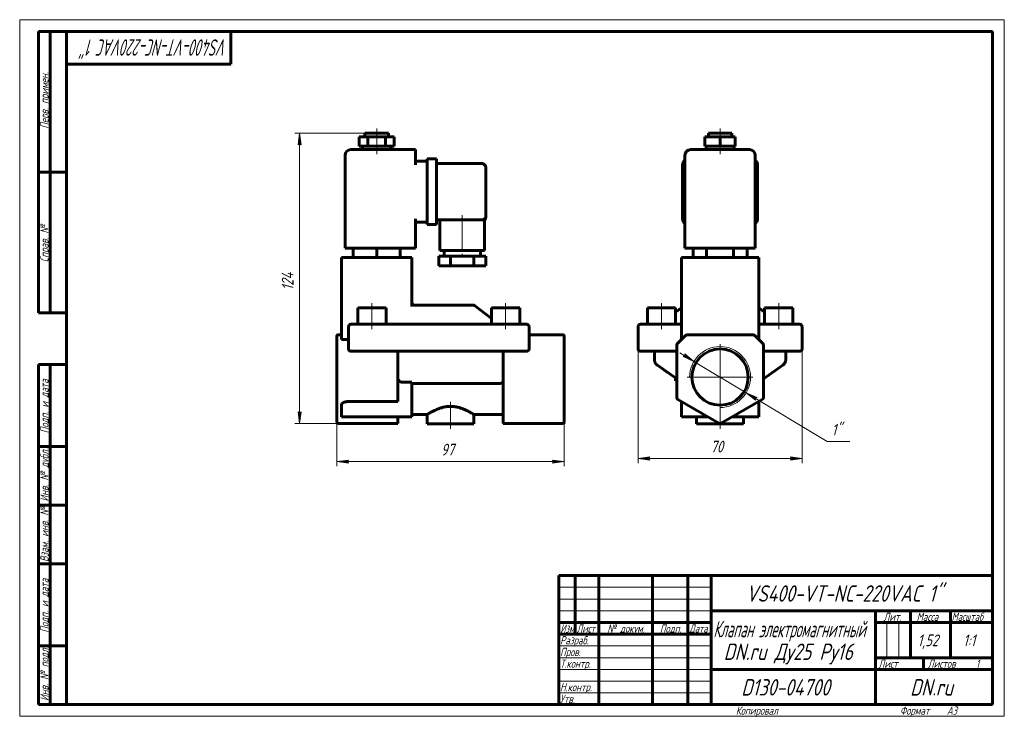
# Model space of a CAD drawing. Header units: millimetres. Extents: x 0 to 420, y 0 to 297.
import ezdxf

# ---------------------------------------------------------------- set-up
doc = ezdxf.new("R2010")
doc.units = ezdxf.units.MM
for name, pattern in [('K5LT_AXLED', [19.5, 15, -1.5, 1.5, -1.5]), ('K5LT_BASIC', [0]), ('K5LT_THIN', [0])]:
    doc.linetypes.add(name, pattern=pattern)
doc.layers.add('Системный слой', color=7, linetype='Continuous')
doc.layers.add('Системный слой (1)', color=251, linetype='Continuous', true_color=0x6c6c6c)
doc.styles.add('KDIMTEXTSTYLE', font='GOST_AU.SHX', dxfattribs={"width": 0.96, "oblique": 15, "height": 5})
doc.styles.add('KTEXTSTYLE', font='GOST_AU.SHX', dxfattribs={"width": 0.96, "height": 5})
doc.dimstyles.new('KDIMSTYLE (1.00)', dxfattribs={"dimtxt": 5, "dimasz": 1, "dimexe": 2, "dimexo": 0, "dimgap": 1, "dimtad": 1, "dimtxsty": 'KDIMTEXTSTYLE', "dimsah": 1, "dimcen": 0, "dimdle": 1, "dimadec": 0, "dimazin": 0, "dimtfac": 0.667, "dimtmove": 0, "dimatfit": 3, "dimfxl": 1, "dimtvp": 1, "dimtolj": 1, "dimtzin": 0, "dimarcsym": 0})

# ---------------------------------------------------------------- blocks, each defined once
blk = doc.blocks.new('U0')
at = {"layer": 'Системный слой (1)', "color": 150, "linetype": 'K5LT_BASIC', "lineweight": 60, "true_color": 0x0080ff}
for q in [(282.26, 170.95), (282.26, 170.94), (282.26, 170.94)]:
    blk.add_line((282.26, 170.94), q, dxfattribs=at)
blk = doc.blocks.new('U1')
at = {"layer": 'Системный слой (1)', "color": 150, "linetype": 'K5LT_BASIC', "lineweight": 60, "true_color": 0x0080ff}
for q in [(315.26, 170.95), (315.26, 170.94), (315.26, 170.94)]:
    blk.add_line((315.26, 170.94), q, dxfattribs=at)
blk = doc.blocks.new('D0')
at = {"layer": 'Системный слой (1)'}
for points in [[(268.26, 109.92), (268.76, 110.58), (263.76, 109.92), (268.76, 109.26)], [(333.76, 109.92), (328.76, 110.58), (329.26, 109.92), (328.76, 109.26)]]:
    blk.add_hatch(color=7, dxfattribs=at).paths.add_polyline_path(points)
at = {"layer": 'Системный слой (1)', "color": 7, "linetype": 'K5LT_THIN', "lineweight": 18}
for p, q in [((263.76, 156.63), (263.76, 107.92)), ((333.76, 156.63), (333.76, 107.92)), ((263.76, 109.92), (268.76, 110.58)), ((268.76, 109.26), (263.76, 109.92)), ((268.76, 110.58), (268.26, 109.92)), ((268.26, 109.92), (268.76, 109.26)), ((329.26, 109.92), (328.76, 110.58)), ((328.76, 110.58), (333.76, 109.92)), ((333.76, 109.92), (328.76, 109.26)), ((328.76, 109.26), (329.26, 109.92))]:
    blk.add_line(p, q, dxfattribs=at)
blk.add_wipeout([(294.68, 110.92), (294.68, 118.3), (302.52, 118.3), (302.52, 110.92)]).dxf.layer = 'Системный слой (1)'
blk.add_line((263.76, 109.92), (333.76, 109.92), dxfattribs=at)
at = {"layer": 'Системный слой (1)', "color": 7, "insert": (294.68, 117.51), "char_height": 5, "attachment_point": 1, "style": 'KTEXTSTYLE'}
blk.add_mtext('\\H5.0;\\W1.000;\\Q15;\\Q15;\\W0.965;70', dxfattribs=at)
blk = doc.blocks.new('KDIMARROW_01')
at = {"layer": 'Системный слой'}
blk.add_hatch(color=0, dxfattribs=at).paths.add_polyline_path([(0, 0), (-5, 0.66), (-4.5, 0), (-5, -0.66)])
at = {"layer": 'Системный слой', "color": 0, "linetype": 'K5LT_THIN', "lineweight": 18}
for p, q in [((-4.5, 0), (-5, 0.66)), ((-5, 0.66), (0, 0)), ((0, 0), (-5, -0.66)), ((-5, -0.66), (-4.5, 0))]:
    blk.add_line(p, q, dxfattribs=at)
at = {"layer": 'Системный слой (1)', "color": 0, "linetype": 'K5LT_THIN', "lineweight": 18}
blk.add_line((135.28, 144.63), (134.28, 144.63), dxfattribs=at)
blk = doc.blocks.new('D1')
at = {"layer": 'Системный слой (1)'}
for points in [[(287.63, 151.34), (283.68, 154.48), (283.77, 153.66), (283, 153.36)], [(313.75, 135.6), (314.52, 135.91), (309.9, 137.92), (313.84, 134.78)]]:
    blk.add_hatch(color=7, dxfattribs=at).paths.add_polyline_path(points)
at = {"layer": 'Системный слой (1)', "color": 7, "linetype": 'K5LT_THIN', "lineweight": 18}
for p, q in [((287.63, 151.34), (281.63, 154.95)), ((283.77, 153.66), (283, 153.36)), ((283, 153.36), (287.63, 151.34)), ((287.63, 151.34), (283.68, 154.48)), ((283.68, 154.48), (283.77, 153.66)), ((287.63, 151.34), (309.9, 137.92)), ((309.9, 137.92), (313.84, 134.78)), ((314.52, 135.91), (309.9, 137.92)), ((309.9, 137.92), (315.89, 134.31)), ((313.75, 135.6), (314.52, 135.91)), ((313.84, 134.78), (313.75, 135.6))]:
    blk.add_line(p, q, dxfattribs=at)
blk.add_wipeout([(346.38, 118.15), (346.38, 125.53), (351.81, 125.53), (351.81, 118.15)]).dxf.layer = 'Системный слой (1)'
for p, q in [((309.9, 137.92), (344.38, 117.15)), ((344.38, 117.15), (354.04, 117.15))]:
    blk.add_line(p, q, dxfattribs=at)
at = {"layer": 'Системный слой (1)', "color": 7, "insert": (346.38, 124.74), "char_height": 5, "attachment_point": 1, "style": 'KTEXTSTYLE'}
blk.add_mtext('\\H5.0;\\W1.000;\\Q15;\\Q15;\\W0.965;1"', dxfattribs=at)
blk = doc.blocks.new('KDIMARROW_02')
at = {"layer": 'Системный слой'}
blk.add_hatch(color=0, dxfattribs=at).paths.add_polyline_path([(4.5, 0), (5, 0.66), (0, 0), (5, -0.66)])
at = {"layer": 'Системный слой', "color": 0, "linetype": 'K5LT_THIN', "lineweight": 18}
for p, q in [((5, 0.66), (0, 0)), ((0, 0), (5, -0.66)), ((0, 0), (7, 0)), ((4.5, 0), (5, 0.66)), ((5, -0.66), (4.5, 0))]:
    blk.add_line(p, q, dxfattribs=at)
at = {"layer": 'Системный слой (1)', "color": 0, "linetype": 'K5LT_THIN', "lineweight": 18}
blk.add_line((135.28, 144.63), (134.28, 144.63), dxfattribs=at)
blk = doc.blocks.new('U2')
at = {"layer": 'Системный слой (1)', "color": 30, "linetype": 'K5LT_AXLED', "lineweight": 18, "true_color": 0xff8000}
for q in [(298.76, 158.63), (284.76, 144.63), (312.76, 144.63), (298.76, 130.63)]:
    blk.add_line((298.76, 144.63), q, dxfattribs=at)
blk = doc.blocks.new('U3')
at = {"layer": 'Системный слой (1)', "color": 150, "linetype": 'K5LT_BASIC', "lineweight": 60, "true_color": 0x0080ff}
for p in [(198.78, 213.13), (198.78, 212.75), (198.78, 212.75)]:
    blk.add_line(p, (198.78, 212.75), dxfattribs=at)
blk = doc.blocks.new('U4')
at = {"layer": 'Системный слой (1)', "color": 150, "linetype": 'K5LT_BASIC', "lineweight": 60, "true_color": 0x0080ff}
for p, q in [((167.28, 128.63), (173.78, 128.63)), ((193.78, 128.63), (206.28, 128.63))]:
    blk.add_line(p, q, dxfattribs=at)
blk = doc.blocks.new('D2')
at = {"layer": 'Системный слой (1)'}
for points in [[(139.78, 108.62), (140.28, 109.27), (135.28, 108.62), (140.28, 107.96)], [(232.28, 108.62), (227.28, 109.27), (227.78, 108.62), (227.28, 107.96)]]:
    blk.add_hatch(color=7, dxfattribs=at).paths.add_polyline_path(points)
at = {"layer": 'Системный слой (1)', "color": 7, "linetype": 'K5LT_THIN', "lineweight": 18}
for p, q in [((135.28, 125.29), (135.28, 106.62)), ((232.28, 125.35), (232.28, 106.62)), ((135.28, 108.62), (140.28, 109.27)), ((140.28, 109.27), (139.78, 108.62)), ((227.78, 108.62), (227.28, 109.27)), ((227.28, 109.27), (232.28, 108.62)), ((140.28, 107.96), (135.28, 108.62)), ((139.78, 108.62), (140.28, 107.96)), ((232.28, 108.62), (227.28, 107.96)), ((227.28, 107.96), (227.78, 108.62))]:
    blk.add_line(p, q, dxfattribs=at)
blk.add_wipeout([(179.69, 109.62), (179.69, 117), (187.53, 117), (187.53, 109.62)]).dxf.layer = 'Системный слой (1)'
blk.add_line((135.28, 108.62), (232.28, 108.62), dxfattribs=at)
at = {"layer": 'Системный слой (1)', "color": 7, "insert": (179.69, 116.2), "char_height": 5, "attachment_point": 1, "style": 'KTEXTSTYLE'}
blk.add_mtext('\\H5.0;\\W1.000;\\Q15;\\Q15;\\W0.965;97', dxfattribs=at)
blk = doc.blocks.new('D3')
at = {"layer": 'Системный слой (1)'}
for points in [[(120.05, 243.63), (119.39, 248.63), (118.73, 243.63), (119.39, 244.13)], [(119.39, 124.79), (120.05, 129.79), (119.39, 129.29), (118.73, 129.79)]]:
    blk.add_hatch(color=7, dxfattribs=at).paths.add_polyline_path(points)
at = {"layer": 'Системный слой (1)', "color": 7, "linetype": 'K5LT_THIN', "lineweight": 18}
for p, q in [((147.28, 248.63), (117.39, 248.63)), ((118.73, 243.63), (119.39, 248.63)), ((119.39, 248.63), (120.05, 243.63)), ((119.39, 244.13), (118.73, 243.63)), ((120.05, 243.63), (119.39, 244.13)), ((119.39, 124.79), (118.73, 129.79)), ((118.73, 129.79), (119.39, 129.29)), ((119.39, 129.29), (120.05, 129.79)), ((120.05, 129.79), (119.39, 124.79)), ((135.78, 124.79), (117.39, 124.79))]:
    blk.add_line(p, q, dxfattribs=at)
blk.add_wipeout([(118.39, 181.63), (111.01, 181.63), (111.01, 191.38), (118.39, 191.38)]).dxf.layer = 'Системный слой (1)'
blk.add_line((119.39, 248.63), (119.39, 124.79), dxfattribs=at)
at = {"layer": 'Системный слой (1)', "color": 7, "insert": (111.8, 181.63), "char_height": 5, "attachment_point": 1, "rotation": 90, "style": 'KTEXTSTYLE'}
blk.add_mtext('\\H5.0;\\W1.000;\\Q15;\\Q15;\\W0.965;124', dxfattribs=at)
blk = doc.blocks.new('U5')
at = {"color": 7, "linetype": 'K5LT_THIN', "lineweight": 18}
for p, q in [((0, 0), (0, 297)), ((0, 297), (420, 297)), ((420, 297), (420, 0)), ((230, 55), (295, 55)), ((230, 50), (295, 50)), ((230, 45), (295, 45)), ((369.96, 25), (369.96, 40)), ((374.98, 25), (374.98, 40)), ((230, 30), (295, 30)), ((230, 25), (295, 25)), ((230, 20), (295, 20)), ((230, 15), (295, 15)), ((230, 10), (295, 10)), ((420, 0), (0, 0))]:
    blk.add_line(p, q, dxfattribs=at)
at = {"color": 150, "linetype": 'K5LT_BASIC', "lineweight": 60, "true_color": 0x0080ff}
for p, q in [((8, 172), (8, 292)), ((20, 292), (8, 292)), ((13, 172), (13, 292)), ((20, 5), (20, 292)), ((20, 292), (415, 292)), ((90, 292), (90, 278)), ((415, 292), (415, 5)), ((90, 278), (20, 278)), ((20, 232), (8, 232)), ((20, 172), (8, 172)), ((8, 5), (8, 150)), ((20, 150), (8, 150)), ((13, 5), (13, 150)), ((20, 115), (8, 115)), ((20, 90), (8, 90)), ((20, 65), (8, 65)), ((230, 60), (415, 60)), ((230, 5), (230, 60)), ((237, 35), (237, 60)), ((247, 5), (247, 60)), ((270, 5), (270, 60)), ((285, 5), (285, 60)), ((295, 5), (295, 60)), ((295, 45), (415, 45)), ((365, 5), (365, 45)), ((380, 25), (380, 45)), ((397, 25), (397, 45)), ((230, 40), (295, 40)), ((365, 40), (380, 40)), ((380, 40), (415, 40)), ((230, 35), (295, 35)), ((20, 30), (8, 30)), ((365, 25), (415, 25)), ((385.57, 20), (385.57, 25)), ((295, 20), (365, 20)), ((365, 20), (415, 20)), ((20, 5), (8, 5)), ((415, 5), (20, 5))]:
    blk.add_line(p, q, dxfattribs=at)
at = {"color": 7, "attachment_point": 1, "style": 'KTEXTSTYLE'}
for s, insert, char_height, rotation in [('\\H5.0;\\W1.000;\\Q15;\\Q15;\\W0.710;\\H7.00;VS400-VT-NC-220VAC 1"', (88.67, 281.64), 7, 180), ('\\H5.0;\\W1.000;\\Q15;\\Q15;\\W0.965;\\H3.50;Перв. примен.', (8.82, 250.52), 3.5, 90), ('\\H5.0;\\W1.000;\\Q15;\\Q15;\\W0.965;\\H3.50;Справ. №', (8.82, 193.63), 3.5, 90), ('\\H5.0;\\W1.000;\\Q15;\\Q15;\\W0.965;\\H3.50;Подп. и дата', (8.82, 120.66), 3.5, 90), ('\\H5.0;\\W1.000;\\Q15;\\Q15;\\W0.965;\\H3.50;Инв. № дубл.', (8.82, 91.57), 3.5, 90), ('\\H5.0;\\W1.000;\\Q15;\\Q15;\\W0.965;\\H3.50;Взам. инв. №', (8.82, 65.8), 3.5, 90), ('\\H5.0;\\W1.000;\\Q15;\\Q15;\\W0.965;\\H3.50;Подп. и дата', (8.82, 35.66), 3.5, 90), ('\\H5.0;\\W1.000;\\Q15;\\Q15;\\W0.965;\\H3.50;Инв. № подл.', (8.82, 6.57), 3.5, 90)]:
    blk.add_mtext(s, dxfattribs=dict(at, insert=insert, char_height=char_height, rotation=rotation))
for s, insert, char_height in [('\\H5.0;\\W1.000;\\Q15;\\Q15;\\W0.965;\\H7.00;VS400-VT-NC-220VAC 1"', (309.83, 55.86), 7), ('\\H5.0;\\W1.000;\\Q15;\\Q15;\\W0.965;\\H3.50;Лит.', (368.47, 44.18), 3.5), ('\\H5.0;\\W1.000;\\Q15;\\Q15;\\W0.965;\\H3.50;Масса', (382.58, 44.18), 3.5), ('\\H5.0;\\W1.000;\\Q15;\\Q15;\\W0.930;\\H3.50;Масштаб', (397.52, 44.18), 3.5), ('\\H5.0;\\W1.000;\\Q15;\\Q15;\\W0.784;\\H3.50;Изм.', (230.62, 39.18), 3.5), ('\\H5.0;\\W1.000;\\Q15;\\Q15;\\W0.799;\\H3.50;Лист', (237.61, 39.18), 3.5), ('\\H5.0;\\W1.000;\\Q15;\\Q15;\\W0.965;\\H3.50;№ докум.', (250.63, 39.18), 3.5), ('\\H5.0;\\W1.000;\\Q15;\\Q15;\\W0.965;\\H3.50;Подп.', (273.1, 39.18), 3.5), ('\\H5.0;\\W1.000;\\Q15;\\Q15;\\W0.799;\\H3.50;Дата', (285.61, 39.18), 3.5), ('\\H5.0;\\W1.000;\\Q15;\\Q15;\\W0.672;\\H7.00;Клапан электромагнитный', (295.88, 40.69), 7), ('\\H5.0;\\W1.000;\\Q15;\\Q15;\\W0.965;\\H3.50;Разраб.', (230.5, 34.18), 3.5), ('\\H5.0;\\W1.000;\\Q15;\\Q15;\\W0.965;1,52', (383.03, 34.9), 5), ('\\H5.0;\\W1.000;\\Q15;\\Q15;\\W0.965;{\\c16711680;1:1}', (402.44, 34.9), 5), ('\\H5.0;\\W1.000;\\Q15;\\Q15;\\W0.965;\\H7.00;DN.ru Ду25 Ру16', (300.3, 31.02), 7), ('\\H5.0;\\W1.000;\\Q15;\\Q15;\\W0.965;\\H3.50;Пров.', (230.5, 29.18), 3.5), ('\\H5.0;\\W1.000;\\Q15;\\Q15;\\W0.965;\\H3.50;Т.контр.', (230.5, 24.18), 3.5), ('\\H5.0;\\W1.000;\\Q15;\\Q15;\\W0.965;\\H3.50;Лист', (366.32, 24.18), 3.5), ('\\H5.0;\\W1.000;\\Q15;\\Q15;\\W0.965;\\H3.50;Листов', (387.36, 24.18), 3.5), ('\\H5.0;\\W1.000;\\Q15;\\Q15;\\W0.965;\\H3.50;1', (407.91, 24.18), 3.5), ('\\H5.0;\\W1.000;\\Q15;\\Q15;\\W0.965;\\H3.50;Н.контр.', (230.5, 14.18), 3.5), ('\\H5.0;\\W1.000;\\Q15;\\Q15;\\W0.965;\\H7.00;D130-04700', (307.8, 15.86), 7), ('\\H5.0;\\W1.000;\\Q15;\\Q15;\\W0.965;\\H7.00;DN.ru', (379.84, 15.86), 7), ('\\H5.0;\\W1.000;\\Q15;\\Q15;\\W0.965;\\H3.50;Утв.', (230.5, 9.18), 3.5), ('\\H5.0;\\W1.000;\\Q15;\\Q15;\\W0.965;\\H3.50;Копировал', (305.5, 4.18), 3.5), ('\\H5.0;\\W1.000;\\Q15;\\Q15;\\W0.965;\\H3.50;Формат', (375.5, 4.18), 3.5), ('\\H5.0;\\W1.000;\\Q15;\\Q15;\\W0.965;\\H3.50;A3', (395.5, 4.18), 3.5)]:
    blk.add_mtext(s, dxfattribs=dict(at, insert=insert, char_height=char_height))

msp = doc.modelspace()

# ---------------------------------------------------------------- linework, layer by layer
at = {"layer": 'Системный слой (1)', "color": 150, "linetype": 'K5LT_BASIC', "lineweight": 60, "true_color": 0x0080ff}
for p, q in [((147.276, 247.132), (147.276, 248.632)), ((147.276, 248.632), (157.276, 248.632)), ((157.276, 247.132), (157.276, 248.632)), ((293.76, 247.132), (293.76, 248.632)), ((293.76, 248.632), (303.76, 248.632)), ((303.76, 247.132), (303.76, 248.632)), ((144.776, 243.132), (144.776, 247.132)), ((144.776, 247.132), (148.526, 247.132)), ((148.526, 243.132), (148.526, 247.132)), ((148.526, 247.132), (156.026, 247.132)), ((156.026, 243.132), (156.026, 247.132)), ((156.026, 247.132), (159.776, 247.132)), ((159.776, 243.132), (159.776, 247.132)), ((292.265, 247.132), (298.76, 247.132)), ((292.265, 243.132), (292.265, 247.132)), ((298.76, 243.132), (298.76, 247.132)), ((298.76, 247.132), (305.256, 247.132)), ((305.256, 243.132), (305.256, 247.132)), ((168.776, 241.632), (141.276, 241.632)), ((144.776, 243.132), (148.526, 243.132)), ((146.276, 241.632), (146.276, 243.132)), ((148.526, 243.132), (156.026, 243.132)), ((156.026, 243.132), (159.776, 243.132)), ((158.276, 241.632), (158.276, 243.132)), ((168.776, 241.632), (168.776, 239.132)), ((311.26, 241.632), (286.26, 241.632)), ((292.265, 243.132), (298.76, 243.132)), ((292.76, 241.632), (292.76, 243.132)), ((298.76, 243.132), (305.256, 243.132)), ((304.76, 241.632), (304.76, 243.132)), ((138.776, 199.632), (138.776, 239.132)), ((168.776, 235.132), (168.776, 239.132)), ((168.776, 236.632), (173.776, 236.632)), ((173.776, 237.632), (177.776, 237.632)), ((173.776, 235.132), (173.776, 237.632)), ((177.776, 237.632), (177.776, 235.132)), ((177.776, 235.632), (197.276, 235.632)), ((283.76, 199.632), (283.76, 239.132)), ((313.76, 199.632), (313.76, 239.132)), ((173.776, 235.132), (173.776, 212.132)), ((177.776, 235.132), (177.776, 212.132)), ((198.776, 234.132), (198.776, 213.132)), ((282.76, 212.132), (282.76, 235.132)), ((314.76, 235.132), (314.76, 212.132)), ((168.776, 199.632), (168.776, 212.132)), ((168.776, 210.632), (173.776, 210.632)), ((173.776, 209.632), (173.776, 212.132)), ((177.776, 212.132), (177.776, 209.632)), ((177.776, 211.632), (197.276, 211.632)), ((179.276, 211.632), (179.276, 198.632)), ((197.276, 211.632), (198.276, 211.632)), ((198.276, 211.632), (198.276, 198.632)), ((198.776, 213.132), (198.776, 212.75)), ((198.776, 212.75), (198.776, 212.75)), ((198.776, 212.75), (198.776, 212.75)), ((198.776, 212.75), (198.776, 212.75)), ((173.776, 209.632), (177.776, 209.632)), ((141.276, 199.632), (138.776, 199.632)), ((141.276, 199.632), (168.776, 199.632)), ((142.276, 199.632), (142.276, 195.632)), ((152.276, 199.632), (152.276, 195.632)), ((162.276, 199.632), (162.276, 195.632)), ((198.276, 198.632), (179.276, 198.632)), ((181.026, 198.632), (181.026, 196.132)), ((196.526, 198.632), (196.526, 196.132)), ((286.26, 199.632), (283.76, 199.632)), ((286.26, 199.632), (311.26, 199.632)), ((287.213, 199.632), (287.213, 195.632)), ((292.987, 199.632), (292.987, 195.632)), ((304.534, 199.632), (304.534, 195.632)), ((310.307, 199.632), (310.307, 195.632)), ((313.76, 199.632), (311.26, 199.632)), ((137.276, 195.632), (137.276, 160.632)), ((164.776, 195.632), (137.276, 195.632)), ((164.776, 195.632), (167.276, 195.632)), ((167.276, 195.632), (167.276, 174.695)), ((178.776, 196.132), (178.776, 192.132)), ((183.776, 196.132), (178.776, 196.132)), ((193.776, 196.132), (183.776, 196.132)), ((183.776, 196.132), (183.776, 192.132)), ((198.776, 196.132), (193.776, 196.132)), ((193.776, 196.132), (193.776, 192.132)), ((198.776, 196.132), (198.776, 192.132)), ((315.26, 195.632), (282.26, 195.632)), ((282.26, 195.632), (282.26, 160.632)), ((315.26, 195.632), (315.26, 160.632)), ((183.776, 192.132), (178.776, 192.132)), ((193.776, 192.132), (183.776, 192.132)), ((198.776, 192.132), (193.776, 192.132)), ((144.276, 167.132), (144.276, 174.132)), ((144.276, 174.132), (156.276, 174.132)), ((156.276, 167.132), (156.276, 174.132)), ((193.439, 175.342), (168.276, 175.342)), ((194.044, 175.137), (201.276, 169.63)), ((201.276, 167.132), (201.276, 174.132)), ((201.276, 174.132), (213.276, 174.132)), ((213.276, 167.132), (213.276, 174.132)), ((267.76, 174.132), (279.76, 174.132)), ((267.76, 167.132), (267.76, 174.132)), ((282.26, 174.199), (279.76, 172.295)), ((279.76, 167.132), (279.76, 174.132)), ((315.26, 174.199), (317.76, 172.295)), ((317.76, 167.132), (317.76, 174.132)), ((317.76, 174.132), (329.76, 174.132)), ((329.76, 167.132), (329.76, 174.132)), ((282.26, 170.949), (282.26, 170.955)), ((315.261, 170.949), (315.26, 170.955)), ((140.276, 166.132), (140.276, 156.632)), ((141.276, 167.132), (143.276, 167.132)), ((214.276, 167.132), (143.276, 167.132)), ((214.276, 167.132), (216.276, 167.132)), ((217.276, 156.632), (217.276, 166.132)), ((263.76, 166.132), (263.76, 156.632)), ((264.76, 167.132), (266.76, 167.132)), ((266.76, 167.132), (282.26, 167.132)), ((315.26, 167.132), (330.76, 167.132)), ((330.76, 167.132), (332.76, 167.132)), ((333.76, 166.132), (333.76, 156.632)), ((135.276, 161.985), (135.276, 162.132)), ((135.276, 158.571), (135.276, 161.985)), ((137.276, 162.632), (135.776, 162.632)), ((137.276, 160.632), (140.276, 160.632)), ((217.276, 162.632), (231.776, 162.632)), ((232.276, 162.132), (232.276, 161.985)), ((232.276, 158.571), (232.276, 161.985)), ((283.968, 162.339), (280.553, 158.925)), ((312.846, 162.632), (284.675, 162.632)), ((316.968, 158.925), (313.553, 162.339)), ((135.276, 158.218), (135.276, 158.571)), ((135.276, 135.89), (135.276, 158.218)), ((143.276, 155.632), (141.276, 155.632)), ((143.276, 155.632), (214.276, 155.632)), ((161.276, 135.89), (161.276, 155.632)), ((206.276, 135.89), (206.276, 155.632)), ((216.276, 155.632), (214.276, 155.632)), ((232.276, 158.571), (232.276, 158.218)), ((232.276, 135.89), (232.276, 158.218)), ((266.76, 155.632), (264.76, 155.632)), ((266.76, 155.632), (280.26, 155.632)), ((270.76, 155.632), (270.76, 152.149)), ((280.26, 158.218), (280.26, 135.89)), ((317.26, 135.89), (317.26, 158.218)), ((317.26, 155.632), (330.76, 155.632)), ((326.76, 155.632), (326.76, 152.149)), ((332.76, 155.632), (330.76, 155.632)), ((280.26, 143.828), (272.018, 149.707)), ((272.018, 149.707), (276.307, 146.648)), ((325.503, 149.707), (317.26, 143.828)), ((279.76, 144.076), (279.76, 144.184)), ((279.76, 143.076), (279.76, 144.076)), ((279.912, 144.076), (279.76, 144.076)), ((280.26, 143.076), (279.76, 143.076)), ((163.597, 142.401), (167.276, 142.401)), ((167.276, 142.401), (167.276, 127.632)), ((167.276, 141.874), (204.476, 141.874)), ((135.276, 135.457), (135.276, 135.89)), ((135.276, 125.353), (135.276, 135.457)), ((161.276, 135.89), (161.276, 135.024)), ((161.276, 134.158), (161.276, 135.024)), ((206.276, 135.024), (206.276, 135.89)), ((206.276, 124.92), (206.276, 135.024)), ((232.276, 135.89), (232.276, 135.457)), ((232.276, 125.353), (232.276, 135.457)), ((280.76, 135.024), (298.26, 124.92)), ((299.26, 124.92), (316.76, 135.024)), ((137.276, 132.715), (137.276, 127.632)), ((161.276, 134.158), (139.776, 134.158)), ((282.26, 134.158), (282.26, 127.632)), ((315.26, 134.158), (315.26, 127.632)), ((139.776, 127.632), (137.276, 127.632)), ((167.276, 127.632), (139.776, 127.632)), ((161.276, 124.92), (161.276, 127.632)), ((173.776, 128.632), (173.776, 124.632)), ((193.776, 128.632), (193.776, 124.632)), ((284.76, 127.632), (282.26, 127.632)), ((293.564, 127.632), (284.76, 127.632)), ((288.76, 127.632), (288.76, 124.632)), ((312.76, 127.632), (303.957, 127.632)), ((308.76, 127.632), (308.76, 124.632)), ((315.26, 127.632), (312.76, 127.632)), ((135.276, 125.286), (135.276, 125.353)), ((135.776, 124.786), (161.276, 124.786)), ((161.276, 124.92), (161.276, 124.786)), ((193.776, 124.632), (173.776, 124.632)), ((206.276, 124.786), (206.276, 124.92)), ((206.276, 124.786), (231.776, 124.786)), ((232.276, 125.353), (232.276, 125.286)), ((308.76, 124.632), (288.76, 124.632))]:
    msp.add_line(p, q, dxfattribs=at)
at = {"layer": 'Системный слой (1)', "color": 30, "linetype": 'K5LT_AXLED', "lineweight": 18, "true_color": 0xff8000}
for p, q in [((152.276, 245.132), (152.276, 250.632)), ((298.76, 245.132), (298.76, 250.632)), ((152.276, 239.632), (152.276, 245.132)), ((298.76, 239.632), (298.76, 245.132)), ((188.776, 213.632), (188.776, 194.132)), ((150.276, 165.132), (150.276, 176.132)), ((207.276, 165.132), (207.276, 176.132)), ((273.76, 165.132), (273.76, 176.132)), ((323.76, 165.132), (323.76, 176.132))]:
    msp.add_line(p, q, dxfattribs=at)
at = {"layer": 'Системный слой (1)', "color": 150, "linetype": 'K5LT_BASIC', "lineweight": 60, "true_color": 0x0080ff}
msp.add_circle((298.76, 144.632), 12, dxfattribs=at)
for centre, radius, start, end in [((141.276, 239.132), 2.5, 90, 180), ((286.26, 239.132), 2.5, 90, 180), ((311.26, 239.132), 2.5, 0, 90), ((197.276, 234.132), 1.5, 0, 90), ((285.26, 235.132), 2.5, 126.8699, 180), ((312.26, 235.132), 2.5, 0, 53.1301), ((197.276, 213.132), 1.5, 270, 0), ((197.276, 213.132), 1.5, 270.61726, 0), ((197.276, 212.75), 1.5, 311.81031, 0), ((285.26, 212.132), 2.5, 180, 233.1301), ((312.26, 212.132), 2.5, 306.8699, 0), ((168.276, 176.342), 1, 180, 270), ((193.439, 174.342), 1, 52.70853, 90), ((141.276, 166.132), 1, 90, 180), ((216.276, 166.132), 1, 0, 90), ((264.76, 166.132), 1, 90, 180), ((332.76, 166.132), 1, 0, 90), ((135.776, 162.132), 0.5, 90, 180), ((231.776, 162.132), 0.5, 0, 90), ((284.675, 161.632), 1, 90, 135), ((312.846, 161.632), 1, 45, 90), ((141.276, 156.632), 1, 180, 270), ((216.276, 156.632), 1, 270, 0), ((264.76, 156.632), 1, 180, 270), ((281.26, 158.218), 1, 135, 180), ((316.26, 158.218), 1, 0, 45), ((332.76, 156.632), 1, 270, 0), ((281.26, 135.89), 1, 180, 240), ((316.26, 135.89), 1, 300, 0), ((135.776, 125.286), 0.5, 180, 270), ((231.776, 125.286), 0.5, 270, 0), ((298.76, 125.786), 1, 240, 300)]:
    msp.add_arc(centre, radius, start, end, dxfattribs=at)
at = {"layer": 'Системный слой (1)', "color": 7, "linetype": 'K5LT_THIN', "lineweight": 18}
msp.add_arc((298.76, 144.632), 13, 270, 180, dxfattribs=at)
at = {"layer": 'Системный слой (1)', "color": 150, "linetype": 'K5LT_BASIC', "lineweight": 60, "true_color": 0x0080ff}
for points, knots in [([(198.776, 212.75), (198.776, 212.749), (198.776, 212.749), (198.776, 212.745), (198.776, 212.741), (198.776, 212.732), (198.776, 212.727), (198.776, 212.713), (198.775, 212.703), (198.774, 212.674), (198.773, 212.654), (198.769, 212.596), (198.764, 212.557), (198.748, 212.453), (198.733, 212.388), (198.695, 212.26), (198.672, 212.197), (198.617, 212.075), (198.586, 212.016), (198.515, 211.902), (198.476, 211.848), (198.429, 211.79), (198.424, 211.784), (198.406, 211.763), (198.393, 211.748), (198.368, 211.721), (198.357, 211.71), (198.337, 211.69), (198.328, 211.681), (198.312, 211.665), (198.305, 211.658), (198.291, 211.645), (198.283, 211.638), (198.276, 211.632)], [0.0047483, 0.0047483, 0.0047483, 0.0047483, 0.0189931, 0.0189931, 0.1590787, 0.1590787, 0.3324021, 0.3324021, 0.6790491, 0.6790491, 1.372343, 1.372343, 2.7589308, 2.7589308, 5.124437, 5.124437, 7.509409, 7.509409, 9.8986523, 9.8986523, 12.2816114, 12.2816114, 12.5561389, 12.5561389, 13.2771072, 13.2771072, 13.8449686, 13.8449686, 14.2922372, 14.2922372, 14.6445226, 14.6445226, 14.996808, 14.996808, 14.996808, 14.996808]), ([(198.776, 212.75), (198.776, 212.75), (198.776, 212.75), (198.776, 212.749), (198.776, 212.749), (198.776, 212.744), (198.776, 212.74), (198.776, 212.731), (198.776, 212.726), (198.775, 212.709), (198.775, 212.698), (198.775, 212.687), (198.775, 212.686), (198.773, 212.664), (198.772, 212.643), (198.767, 212.58), (198.761, 212.537), (198.743, 212.429), (198.727, 212.364), (198.687, 212.237), (198.663, 212.174), (198.606, 212.053), (198.573, 211.994), (198.501, 211.881), (198.461, 211.828), (198.376, 211.728), (198.332, 211.683), (198.285, 211.64)], [0.0107628, 0.0107628, 0.0107628, 0.0107628, 0.0110204, 0.0110204, 0.0322883, 0.0322883, 0.1716786, 0.1716786, 0.3648827, 0.3648827, 0.7512909, 0.7512909, 0.7851429, 0.7851429, 1.5241073, 1.5241073, 3.0589774, 3.0589774, 5.4290278, 5.4290278, 7.8162344, 7.8162344, 10.2067569, 10.2067569, 12.5891959, 12.5891959, 14.8465543, 14.8465543, 14.8465543, 14.8465543]), ([(198.776, 212.75), (198.776, 212.743), (198.776, 212.736), (198.776, 212.721), (198.776, 212.713), (198.775, 212.698), (198.775, 212.69), (198.774, 212.674), (198.774, 212.666), (198.773, 212.65), (198.772, 212.641), (198.771, 212.632)], [0, 0, 0, 0, 0.8760259, 0.8760259, 1.8760259, 1.8760259, 2.8760259, 2.8760259, 3.8760259, 3.8760259, 5, 5, 5, 5]), ([(198.776, 212.75), (198.776, 212.743), (198.776, 212.736), (198.776, 212.721), (198.776, 212.714), (198.775, 212.698), (198.775, 212.69), (198.774, 212.674), (198.774, 212.667), (198.773, 212.65), (198.772, 212.641), (198.771, 212.633)], [0, 0, 0, 0, 0.8807643, 0.8807643, 1.8807643, 1.8807643, 2.8807643, 2.8807643, 3.8807643, 3.8807643, 5, 5, 5, 5]), ([(272.018, 149.707), (272.018, 149.707), (272.017, 149.708), (272.013, 149.71), (272.011, 149.712), (272.004, 149.717), (271.999, 149.72), (271.986, 149.73), (271.977, 149.737), (271.951, 149.756), (271.933, 149.77), (271.882, 149.81), (271.848, 149.837), (271.749, 149.922), (271.685, 149.981), (271.53, 150.138), (271.443, 150.24), (271.281, 150.455), (271.207, 150.568), (271.076, 150.804), (271.018, 150.926), (270.919, 151.178), (270.878, 151.307), (270.814, 151.569), (270.791, 151.702), (270.766, 151.935), (270.761, 152.036), (270.76, 152.14), (270.76, 152.145), (270.76, 152.149)], [0.0064229, 0.0064229, 0.0064229, 0.0064229, 0.0256916, 0.0256916, 0.0900783, 0.0900783, 0.1994252, 0.1994252, 0.4181192, 0.4181192, 0.855507, 0.855507, 1.7238599, 1.7238599, 3.4605655, 3.4605655, 6.1310511, 6.1310511, 8.8221797, 8.8221797, 11.5246771, 11.5246771, 14.2239164, 14.2239164, 16.904994, 16.904994, 18.9098373, 18.9098373, 18.9963665, 18.9963665, 18.9963665, 18.9963665]), ([(325.503, 149.707), (325.503, 149.707), (325.504, 149.708), (325.507, 149.71), (325.51, 149.712), (325.517, 149.717), (325.521, 149.72), (325.534, 149.73), (325.543, 149.736), (325.569, 149.755), (325.586, 149.768), (325.637, 149.808), (325.67, 149.835), (325.767, 149.918), (325.83, 149.976), (325.985, 150.131), (326.072, 150.233), (326.234, 150.447), (326.308, 150.56), (326.441, 150.795), (326.499, 150.918), (326.599, 151.169), (326.64, 151.298), (326.705, 151.56), (326.729, 151.693), (326.754, 151.929), (326.76, 152.033), (326.76, 152.14), (326.76, 152.145), (326.76, 152.149)], [0.0061296, 0.0061296, 0.0061296, 0.0061296, 0.0245184, 0.0245184, 0.0889294, 0.0889294, 0.1962477, 0.1962477, 0.4108843, 0.4108843, 0.8401573, 0.8401573, 1.6925739, 1.6925739, 3.397407, 3.397407, 6.067153, 6.067153, 8.7582447, 8.7582447, 11.4605611, 11.4605611, 14.1603181, 14.1603181, 16.8417749, 16.8417749, 18.9098348, 18.9098348, 18.9963629, 18.9963629, 18.9963629, 18.9963629]), ([(272.018, 149.707), (272.018, 149.707), (272.018, 149.707), (272.018, 149.707), (272.018, 149.707), (272.018, 149.707), (272.018, 149.707), (272.018, 149.707), (272.017, 149.708), (272.017, 149.708), (272.016, 149.708), (272.015, 149.709), (272.014, 149.71), (272.011, 149.712), (272.009, 149.713), (272.004, 149.717), (272, 149.72), (271.991, 149.726), (271.986, 149.73), (271.976, 149.738), (271.97, 149.742), (271.957, 149.752), (271.949, 149.758), (271.941, 149.764)], [0.0021694, 0.0021694, 0.0021694, 0.0021694, 0.0086775, 0.0086775, 0.0246521, 0.0246521, 0.0558123, 0.0558123, 0.1181327, 0.1181327, 0.2427735, 0.2427735, 0.4898857, 0.4898857, 0.9819408, 0.9819408, 1.9638816, 1.9638816, 3.3638816, 3.3638816, 4.7638816, 4.7638816, 7, 7, 7, 7]), ([(325.503, 149.707), (325.504, 149.708), (325.506, 149.709), (325.51, 149.712), (325.513, 149.714), (325.52, 149.719), (325.524, 149.722), (325.533, 149.729), (325.538, 149.733), (325.549, 149.74), (325.554, 149.744), (325.566, 149.753), (325.573, 149.759), (325.58, 149.764)], [0, 0, 0, 0, 0.4857617, 0.4857617, 1.133444, 1.133444, 2.266888, 2.266888, 3.666888, 3.666888, 5.066888, 5.066888, 7, 7, 7, 7]), ([(163.597, 142.401), (163.569, 142.401), (163.521, 142.402), (163.466, 142.404), (163.411, 142.406), (163.35, 142.41), (163.269, 142.418), (163.208, 142.425), (163.156, 142.432), (163.104, 142.44), (163.034, 142.452), (162.959, 142.468), (162.885, 142.485), (162.813, 142.504), (162.744, 142.525), (162.677, 142.547), (162.612, 142.57), (162.549, 142.595), (162.489, 142.62), (162.432, 142.647), (162.376, 142.674), (162.322, 142.702), (162.27, 142.731), (162.221, 142.761), (162.173, 142.791), (162.127, 142.822), (162.077, 142.857), (162.033, 142.89), (161.995, 142.92), (161.959, 142.95), (161.92, 142.983), (161.877, 143.023), (161.838, 143.059), (161.801, 143.097), (161.764, 143.136), (161.728, 143.176), (161.693, 143.217), (161.659, 143.259), (161.625, 143.303), (161.592, 143.348), (161.56, 143.395), (161.529, 143.443), (161.498, 143.493), (161.469, 143.544), (161.44, 143.596), (161.413, 143.649), (161.387, 143.704), (161.362, 143.76), (161.338, 143.817), (161.316, 143.875), (161.3, 143.921), (161.286, 143.961), (161.28, 143.981), (161.276, 143.994)], [0, 0, 0, 0, 0.0276237, 0.0476922, 0.0549695, 0.0820584, 0.1087424, 0.1352476, 0.1422737, 0.1612645, 0.186962, 0.2122101, 0.2373243, 0.2618283, 0.2858657, 0.3091144, 0.3320459, 0.3541428, 0.3757192, 0.3965796, 0.4172418, 0.4372833, 0.456906, 0.4758739, 0.4946182, 0.5128619, 0.5308353, 0.5543578, 0.5681853, 0.5778084, 0.6011883, 0.6186873, 0.6361964, 0.6537743, 0.6714124, 0.6891597, 0.7069574, 0.7249851, 0.7431919, 0.7617068, 0.780349, 0.7993335, 0.8185343, 0.8380263, 0.8576056, 0.8774391, 0.8974485, 0.9177179, 0.9380637, 0.9585958, 0.9792382, 0.9868153, 1, 1, 1, 1]), ([(204.476, 141.874), (204.491, 141.874), (204.522, 141.874), (204.569, 141.875), (204.615, 141.877), (204.661, 141.88), (204.707, 141.883), (204.754, 141.888), (204.8, 141.893), (204.845, 141.899), (204.891, 141.907), (204.937, 141.915), (204.983, 141.924), (205.029, 141.934), (205.075, 141.945), (205.12, 141.957), (205.167, 141.97), (205.213, 141.984), (205.26, 142), (205.311, 142.019), (205.373, 142.043), (205.444, 142.074), (205.521, 142.112), (205.588, 142.148), (205.644, 142.181), (205.691, 142.212), (205.743, 142.246), (205.803, 142.29), (205.865, 142.337), (205.919, 142.384), (205.961, 142.422), (205.994, 142.453), (206.024, 142.482), (206.054, 142.514), (206.09, 142.552), (206.129, 142.596), (206.17, 142.645), (206.205, 142.69), (206.234, 142.729), (206.256, 142.759), (206.27, 142.779), (206.276, 142.788)], [0, 0, 0, 0, 0.0220833, 0.044104, 0.0660751, 0.0879896, 0.1098869, 0.1317914, 0.1537101, 0.1756373, 0.1975675, 0.2195839, 0.2416838, 0.2639454, 0.2862829, 0.3088336, 0.3315268, 0.3544323, 0.3774152, 0.4030703, 0.4313241, 0.4722508, 0.5129881, 0.5535012, 0.5808703, 0.6054523, 0.6342215, 0.6695123, 0.7111693, 0.745181, 0.7719621, 0.7914467, 0.8107177, 0.8313677, 0.8536022, 0.8848223, 0.9155257, 0.9456951, 0.9658819, 0.9839888, 1, 1, 1, 1]), ([(193.776, 128.632), (193.776, 128.632), (193.769, 128.636), (193.738, 128.655), (193.687, 128.687), (193.617, 128.731), (193.517, 128.793), (193.379, 128.877), (193.195, 128.989), (192.994, 129.109), (192.785, 129.232), (192.574, 129.354), (192.342, 129.487), (192.087, 129.63), (191.813, 129.78), (191.522, 129.936), (191.217, 130.094), (190.902, 130.253), (190.579, 130.41), (190.218, 130.58), (189.802, 130.766), (189.314, 130.972), (188.767, 131.185), (188.164, 131.398), (187.513, 131.6), (186.863, 131.771), (186.233, 131.907), (185.644, 132.007), (185.08, 132.078), (184.533, 132.123), (184.099, 132.14), (183.745, 132.143), (183.442, 132.139), (183.083, 132.125), (182.656, 132.094), (182.137, 132.039), (181.527, 131.946), (180.914, 131.822), (180.386, 131.693), (179.942, 131.568), (179.488, 131.429), (178.915, 131.234), (178.177, 130.951), (177.39, 130.61), (176.694, 130.277), (176.178, 130.014), (175.791, 129.808), (175.437, 129.615), (175.083, 129.415), (174.74, 129.217), (174.472, 129.058), (174.272, 128.937), (174.114, 128.841), (173.979, 128.758), (173.871, 128.691), (173.808, 128.652), (173.781, 128.635), (173.776, 128.632), (173.776, 128.632)], [0, 0, 0, 0, 0.0070067, 0.01399817, 0.02097534, 0.02792852, 0.03487291, 0.04417451, 0.05354099, 0.06297295, 0.07022282, 0.07759217, 0.08516377, 0.09281946, 0.10055416, 0.10828383, 0.11592364, 0.1234808, 0.13080381, 0.13797451, 0.14721482, 0.15696855, 0.16723985, 0.178675, 0.19011391, 0.20155542, 0.21167355, 0.22110655, 0.22985098, 0.23833951, 0.24664837, 0.24998818, 0.25475995, 0.26071121, 0.26664055, 0.2746691, 0.28508371, 0.29576897, 0.30461585, 0.31152716, 0.31861269, 0.32851219, 0.34259696, 0.36061, 0.37660809, 0.38904728, 0.39805231, 0.40692457, 0.41866725, 0.43050029, 0.44242363, 0.45083427, 0.45864512, 0.46827561, 0.47791637, 0.48756871, 0.49480763, 0.49998969, 0.49998969, 0.49998969, 0.49998969])]:
    msp.add_open_spline(points, degree=3, knots=knots, dxfattribs=at)
msp.add_rational_spline([(137.276, 132.715), (137.276, 133.56), (138.312, 134.158), (139.776, 134.158)], [1, 0.804737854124, 0.804737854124, 1], degree=3, dxfattribs=at)

# ---------------------------------------------------------------- block references
at = {"layer": 'Системный слой (1)'}
for name in ['U3', 'U0', 'U1', 'U4']:
    msp.add_blockref(name, (0, 0), dxfattribs=at)

# ---------------------------------------------------------------- next in the draw order: dimensions: what is measured, and where the dimension line sits
at = {"layer": 'Системный слой (1)', "color": 7}
for base, p1, p2, text, picture, middle in [((263.76, 109.919), (333.76, 156.632), (263.76, 156.632), '\\H5.0;\\W0.965;\\Q15;\\H5.0;\\W0.965;\\Q15;\\Q15;70', 'D0', (298.76, 109.919)), ((135.276, 108.616), (232.276, 125.353), (135.276, 125.286), '\\H5.0;\\W0.965;\\Q15;\\H5.0;\\W0.965;\\Q15;\\Q15;97', 'D2', (183.776, 108.616))]:
    dim = msp.add_linear_dim(base=base, p1=p1, p2=p2, text=text, dimstyle='KDIMSTYLE (1.00)', override={"dimexo": 0, "dimblk1": 'KDIMARROW_01', "dimblk2": 'KDIMARROW_01', "dimse1": 0, "dimse2": 0, "dimclrt": 7, "dimtolj": 1}, dxfattribs=at)
    dim.commit()
    dim.dimension.update_dxf_attribs({"geometry": picture, "text_midpoint": middle, "dimtype": 160})

# ---------------------------------------------------------------- next in the draw order: linework, layer by layer
at = {"layer": 'Системный слой (1)', "color": 30, "linetype": 'K5LT_AXLED', "lineweight": 18, "true_color": 0xff8000}
msp.add_line((183.776, 134.142), (183.776, 122.632), dxfattribs=at)

# ---------------------------------------------------------------- next in the draw order: dimensions: what is measured, and where the dimension line sits
at = {"layer": 'Системный слой (1)', "color": 7}
dim = msp.add_linear_dim(base=(119.388, 248.632), p1=(135.776, 124.786), p2=(147.276, 248.632), angle=90, text='\\H5.0;\\W0.965;\\Q15;\\H5.0;\\W0.965;\\Q15;\\Q15;124', dimstyle='KDIMSTYLE (1.00)', override={"dimexo": 0, "dimblk1": 'KDIMARROW_01', "dimblk2": 'KDIMARROW_01', "dimse1": 0, "dimse2": 0, "dimclrt": 7, "dimtolj": 1}, dxfattribs=at)
dim.commit()
dim.dimension.update_dxf_attribs({"geometry": 'D3', "text_midpoint": (119.388, 186.709), "dimtype": 160})
dim = msp.add_diameter_dim_2p(p1=(287.625, 151.34), p2=(309.896, 137.923), text='\\H5.0;\\W0.965;\\Q15;\\H5.0;\\W0.965;\\Q15;\\Q15;1"', dimstyle='KDIMSTYLE (1.00)', override={"dimtih": 1, "dimtoh": 1, "dimblk1": 'KDIMARROW_02', "dimblk2": 'KDIMARROW_02', "dimclrt": 7, "dimtmove": 1, "dimatfit": 2, "dimtolj": 1}, dxfattribs=at)
dim.commit()
dim.dimension.update_dxf_attribs({"geometry": 'D1', "text_midpoint": (346.38, 117.148), "dimtype": 163})

# ---------------------------------------------------------------- next in the draw order: linework, layer by layer
at = {"layer": 'Системный слой (1)', "color": 30, "linetype": 'K5LT_AXLED', "lineweight": 18, "true_color": 0xff8000}
msp.add_line((298.76, 122.632), (298.76, 134.142), dxfattribs=at)

# ---------------------------------------------------------------- next in the draw order: block references
msp.add_blockref('U5', (0, 0))
at = {"layer": 'Системный слой (1)'}
msp.add_blockref('U2', (0, 0), dxfattribs=at)

doc.saveas('drawing.dxf')
